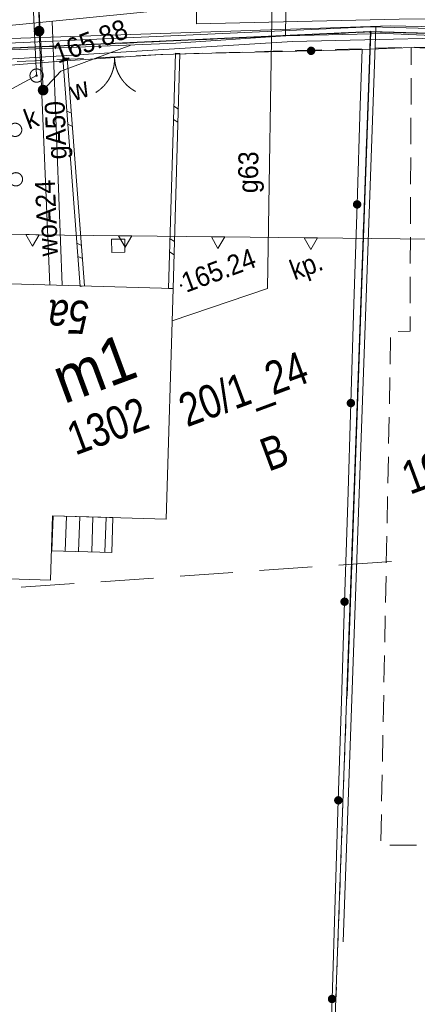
# Model space of a CAD drawing. Header units: millimetres. Extents: x -1155795 to 240441, y -422828 to 463730.
# Tile 48 of 66: x 47600 to 62594, y -59620 to -22462. Entities that reach past the tile are written whole.
import ezdxf
from ezdxf.xclip import XClip

# ---------------------------------------------------------------- set-up
doc = ezdxf.new("R2010")
doc.units = ezdxf.units.MM
doc.header["$MEASUREMENT"] = 0
doc.header["$XCLIPFRAME"] = 0
doc.linetypes.add('Dashed 1_500', pattern=[1000, 500, -500])
for name, color, linetype in [('00 PZT MAPA', 7, 'Continuous'), ('Sycow_7_203-punkt graniczny', 7, 'Continuous'), ('Sycow_7_punkt wysokościowy sztuczny', 7, 'Continuous'), ('Sycow_7_zasuwa - siec wodociągowa (punkt)', 7, 'Continuous')]:
    doc.layers.add(name, color=color, linetype=linetype)
doc.layers.add('0_Nr_pióra__99', color=7, linetype='Continuous', lineweight=0, true_color=0xaad2ff)
doc.layers.add('Sycow_7_PZT_RT - Linia rozgraniczająca_Nr_pióra__252', color=7, linetype='Continuous', lineweight=18, true_color=0x929292)
for name, color, linetype, lineweight in [('Nowe_0_Nr_pióra__27', 7, 'Continuous', 25), ('Sycow_7_210-oznaczenie konturu użytku gruntowego_Nr_pióra__3', 3, 'Continuous', 18), ('Sycow_7_211-numer działki ewidencyjnej_Nr_pióra__7', 7, 'Continuous', 18), ('Sycow_7_218-kontur użytku gruntowego_Nr_pióra__3', 3, 'Continuous', 18), ('Sycow_7_219-działka ewidencyjna_Nr_pióra__7', 7, 'Continuous', 18), ('Sycow_7_238-Punkt adresowy budynku_Nr_pióra__7', 7, 'Continuous', 18), ('Sycow_7_312-budynek ewidencyjny_Nr_pióra__7', 7, 'Continuous', 18), ('Sycow_7_312-oznaczenie budynku ewidencyjnego-Atr124_Nr_pióra__7', 7, 'Continuous', 18), ('Sycow_7_312-oznaczenie budynku ewidencyjnego_Nr_pióra__7', 7, 'Continuous', 18), ('Sycow_7_352-schody_Nr_pióra__7', 7, 'Continuous', 18), ('Sycow_7_@Wywiad_Nr_pióra__7', 7, 'Continuous', 18), ('Sycow_7_@Zakres_Nr_pióra__6', 6, 'Continuous', 18), ('Sycow_7_brama (linia) - symbol_Nr_pióra__7', 7, 'Continuous', 18), ('Sycow_7_brama (linia)_Nr_pióra__7', 7, 'Continuous', 18), ('Sycow_7_chodnik (powierzchnia)_Nr_pióra__7', 7, 'Continuous', 18), ('Sycow_7_KTOK - Ogrodzenie trwałe_Nr_pióra__7', 7, 'Continuous', 18), ('Sycow_7_KTPL - Plac_Nr_pióra__7', 7, 'Continuous', 18), ('Sycow_7_murek oporowy (powierzchnia)_Nr_pióra__7', 7, 'Continuous', 18), ('Sycow_7_przewód elektroenergetyczny (linia)_Nr_pióra__1', 1, 'Continuous', 18), ('Sycow_7_przewód gazowy (linia)-Atr1_Nr_pióra__7', 7, 'Continuous', 18), ('Sycow_7_przewód gazowy (linia)_Nr_pióra__40', 40, 'Continuous', 18), ('Sycow_7_przewód kanalizacyjny (linia)_Nr_pióra__34', 34, 'Continuous', 18), ('Sycow_7_przewód telekomunikacyjny (linia)_Nr_pióra__30', 30, 'Continuous', 18), ('Sycow_7_przewód wodociągowy (linia)-Atr1_Nr_pióra__5', 5, 'Continuous', 18), ('Sycow_7_przewód wodociągowy (linia)_Nr_pióra__5', 5, 'Continuous', 18), ('Sycow_7_punkt o określonej wysokości (sieć kanalizacyjna)-Atr2_Nr_pióra__7', 7, 'Continuous', 18), ('Sycow_7_punkt o określonej wysokości (sieć kanalizacyjna)_Nr_pióra__34', 34, 'Continuous', 18), ('Sycow_7_punkt o określonej wysokości (sieć wodociągowa)-Atr2_Nr_pióra__5', 5, 'Continuous', 18), ('Sycow_7_punkt o określonej wysokości (sieć wodociągowa)-Atr2_Nr_pióra__7', 7, 'Continuous', 18), ('Sycow_7_punkt o określonej wysokości (sieć wodociągowa)_Nr_pióra__5', 5, 'Continuous', 18), ('Sycow_7_punkt wysokościowy sztuczny-Atr2_Nr_pióra__7', 7, 'Continuous', 18), ('Sycow_7_PZT_NLZ - Nieprzekraczalna linia zabudowy_Nr_pióra__7', 7, 'Continuous', 18), ('Sycow_7_studzienka kwadratowa - przewód kanalizacyjny (punkt)_Nr_pióra__34', 34, 'Continuous', 18), ('Sycow_7_studzienka okrągła - przewód kanalizacyjny (punkt)-Atr17_Nr_pióra__34', 34, 'Continuous', 18), ('Sycow_7_studzienka okrągła - przewód kanalizacyjny (punkt)_Nr_pióra__34', 34, 'Continuous', 18), ('Sycow_7_zasuwa - siec wodociągowa (punkt)-Atr17_Nr_pióra__7', 7, 'Continuous', 18)]:
    doc.layers.add(name, color=color, linetype=linetype, lineweight=lineweight)
doc.styles.add('STYL_AUTOMATYCZNY_11', font='txt', dxfattribs={"width": 0.79})
doc.styles.add('STYL_AUTOMATYCZNY_5', font='txt', dxfattribs={"width": 0.9})
doc.styles.add('STYL_AUTOMATYCZNY_6', font='txt', dxfattribs={"width": 0.87})
doc.styles.add('STYL_AUTOMATYCZNY_8', font='txt', dxfattribs={"width": 0.903})
doc.styles.add('STYL_AUTOMATYCZNY_9', font='txt', dxfattribs={"width": 0.79})

# ---------------------------------------------------------------- blocks, each defined once
blk = doc.blocks.new('Rysunek_1_7', base_point=(14567, -19307))
at = {"layer": 'Sycow_7_203-punkt graniczny', "linetype": 'Continuous', "lineweight": 0, "true_color": 0x000000}
blk.add_hatch(color=178, dxfattribs=at).paths.add_polyline_path([(60871, -22911, 1), (60787, -22942, 1)])
at = {"layer": 'Sycow_7_punkt o określonej wysokości (sieć kanalizacyjna)_Nr_pióra__34', "linetype": 'Continuous', "lineweight": 18}
blk.add_hatch(color=34, dxfattribs=at).paths.add_polyline_path([(48279, -24555, 1), (48194, -24587, 1)])
at = {"layer": 'Sycow_7_punkt o określonej wysokości (sieć wodociągowa)_Nr_pióra__5', "linetype": 'Continuous', "lineweight": 18}
blk.add_hatch(color=5, dxfattribs=at).paths.add_polyline_path([(48525, -25104, 1), (48440, -25135, 1)])
at = {"layer": 'Sycow_7_punkt wysokościowy sztuczny', "linetype": 'Continuous', "lineweight": 0, "true_color": 0x000000}
blk.add_hatch(color=178, dxfattribs=at).paths.add_polyline_path([(53728, -32476, 1), (53644, -32507, 1)])
at = {"layer": 'Sycow_7_zasuwa - siec wodociągowa (punkt)', "linetype": 'Continuous', "lineweight": 0, "true_color": 0x000000}
for points in [[(48530, -22899, 1), (48131, -22889, 1)], [(48670, -25050, 1), (48295, -25189, 1)]]:
    blk.add_hatch(color=178, dxfattribs=at).paths.add_polyline_path(points)
at = {"layer": 'Sycow_7_218-kontur użytku gruntowego_Nr_pióra__3', "color": 3, "linetype": 'Continuous', "lineweight": 18}
for p, q in [((58393, -23037), (58893, -23014)), ((58893, -23014), (58393, -23037)), ((59392, -22991), (59892, -22969)), ((59892, -22969), (59392, -22991)), ((60391, -22946), (60829, -22926)), ((60829, -22926), (60391, -22946)), ((60829, -22926), (60809, -23494)), ((60809, -23494), (60829, -22926)), ((60829, -22926), (61561, -22947)), ((61561, -22947), (60829, -22926)), ((62060, -22961), (62560, -22975)), ((62560, -22975), (62060, -22961)), ((50402, -23400), (50901, -23378)), ((50901, -23378), (50402, -23400)), ((51401, -23355), (51900, -23332)), ((51900, -23332), (51401, -23355)), ((52400, -23309), (52899, -23287)), ((52899, -23287), (52400, -23309)), ((53399, -23264), (53898, -23241)), ((53898, -23241), (53399, -23264)), ((54398, -23219), (54897, -23196)), ((54897, -23196), (54398, -23219)), ((55397, -23173), (55896, -23150)), ((55896, -23150), (55397, -23173)), ((56396, -23128), (56895, -23105)), ((56895, -23105), (56396, -23128)), ((57394, -23082), (57894, -23060)), ((57894, -23060), (57394, -23082)), ((47405, -23537), (47904, -23514)), ((47904, -23514), (47405, -23537)), ((48404, -23491), (48903, -23468)), ((48903, -23468), (48404, -23491)), ((49403, -23446), (49902, -23423)), ((49902, -23423), (49403, -23446)), ((60791, -23993), (60773, -24493)), ((60773, -24493), (60791, -23993)), ((60755, -24993), (60737, -25492)), ((60737, -25492), (60755, -24993)), ((60720, -25992), (60702, -26492)), ((60702, -26492), (60720, -25992)), ((60684, -26991), (60666, -27491)), ((60666, -27491), (60684, -26991)), ((60648, -27991), (60630, -28490)), ((60630, -28490), (60648, -27991)), ((60612, -28990), (60595, -29490)), ((60595, -29490), (60612, -28990)), ((60577, -29990), (60559, -30489)), ((60559, -30489), (60577, -29990)), ((60541, -30989), (60523, -31489)), ((60523, -31489), (60541, -30989)), ((60505, -31988), (60488, -32488)), ((60488, -32488), (60505, -31988)), ((60470, -32988), (60452, -33487)), ((60452, -33487), (60470, -32988)), ((60434, -33987), (60416, -34487)), ((60416, -34487), (60434, -33987)), ((60398, -34986), (60381, -35486)), ((60381, -35486), (60398, -34986)), ((60363, -35986), (60345, -36485)), ((60345, -36485), (60363, -35986)), ((60327, -36985), (60309, -37485)), ((60309, -37485), (60327, -36985)), ((60291, -37984), (60273, -38484)), ((60273, -38484), (60291, -37984)), ((60256, -38984), (60238, -39483)), ((60238, -39483), (60256, -38984)), ((60220, -39983), (60202, -40483)), ((60202, -40483), (60220, -39983)), ((60184, -40983), (60166, -41482)), ((60166, -41482), (60184, -40983)), ((60149, -41982), (60131, -42482)), ((60131, -42482), (60149, -41982)), ((60113, -42981), (60095, -43481)), ((60095, -43481), (60113, -42981)), ((60077, -43981), (60059, -44480)), ((60059, -44480), (60077, -43981)), ((60041, -44980), (60024, -45480)), ((60024, -45480), (60041, -44980)), ((60006, -45979), (59988, -46479)), ((59988, -46479), (60006, -45979)), ((59970, -46979), (59952, -47478)), ((59952, -47478), (59970, -46979)), ((59934, -47978), (59917, -48478)), ((59917, -48478), (59934, -47978)), ((59899, -48977), (59881, -49477)), ((59881, -49477), (59899, -48977)), ((59863, -49977), (59845, -50476)), ((59845, -50476), (59863, -49977)), ((59827, -50976), (59809, -51476)), ((59809, -51476), (59827, -50976)), ((59792, -51976), (59774, -52475)), ((59774, -52475), (59792, -51976)), ((59756, -52975), (59738, -53475)), ((59738, -53475), (59756, -52975)), ((59720, -53974), (59702, -54474)), ((59702, -54474), (59720, -53974)), ((59685, -54974), (59667, -55473)), ((59667, -55473), (59685, -54974)), ((59649, -55973), (59631, -56473)), ((59631, -56473), (59649, -55973)), ((59613, -56972), (59595, -57472)), ((59595, -57472), (59613, -56972)), ((59578, -57972), (59560, -58471)), ((59560, -58471), (59578, -57972)), ((59542, -58971), (59524, -59471)), ((59524, -59471), (59542, -58971))]:
    blk.add_line(p, q, dxfattribs=at)
at = {"layer": 'Sycow_7_219-działka ewidencyjna_Nr_pióra__7', "color": 7, "linetype": 'Continuous', "lineweight": 18}
for p, q in [((40474, -23852), (60829, -22926)), ((59450, -61537), (60829, -22926)), ((60829, -22926), (100777, -24055))]:
    blk.add_line(p, q, dxfattribs=at)
at = {"layer": 'Sycow_7_312-budynek ewidencyjny_Nr_pióra__7', "color": 7, "linetype": 'Continuous', "lineweight": 18}
for p, q in [((44613, -32353), (53386, -32603)), ((53386, -32603), (53125, -41315)), ((48834, -41188), (48761, -43614)), ((53125, -41315), (48834, -41188)), ((48761, -43614), (42237, -43417))]:
    blk.add_line(p, q, dxfattribs=at)
at = {"layer": 'Sycow_7_352-schody_Nr_pióra__7', "color": 7, "linetype": 'Continuous', "lineweight": 18}
for p, q in [((48864, -41188), (48816, -42502)), ((49363, -41201), (49316, -42517)), ((49863, -41215), (49815, -42530)), ((50363, -41228), (50315, -42545)), ((50863, -41242), (50815, -42559))]:
    blk.add_line(p, q, dxfattribs=at)
at = {"layer": 'Sycow_7_352-schody_Nr_pióra__7', "color": 7, "linetype": 'Continuous', "lineweight": 18, "flags": 128}
blk.add_lwpolyline([(51117, -41249), (48834, -41188), (48798, -42502), (51072, -42566)], close=True, dxfattribs=at)
blk.add_lwpolyline([(51117, -41249), (48834, -41188), (48798, -42502), (51072, -42566)], close=True, dxfattribs=at)
at = {"layer": 'Sycow_7_@Wywiad_Nr_pióra__7', "color": 7, "linetype": 'Continuous', "lineweight": 18}
for p, q in [((54841, -23728), (52922, -23775)), ((58590, -23637), (54841, -23728)), ((60510, -23590), (58590, -23637)), ((58590, -23637), (58590, -23637)), ((58618, -23636), (58618, -23636)), ((58646, -23636), (58646, -23636)), ((58673, -23635), (58674, -23635)), ((58701, -23634), (58701, -23634)), ((58729, -23634), (58729, -23634)), ((60444, -25685), (60510, -23590)), ((60510, -23590), (62367, -23508)), ((60325, -29433), (60444, -25685)), ((60207, -33181), (60325, -29433)), ((60321, -29572), (60321, -29572)), ((60322, -29544), (60322, -29544)), ((60323, -29517), (60323, -29517)), ((60324, -29489), (60324, -29489)), ((60325, -29433), (60325, -29433)), ((60325, -29461), (60325, -29461)), ((60089, -36930), (60207, -33181)), ((59971, -40678), (60089, -36930)), ((60085, -37041), (60085, -37041)), ((60085, -37068), (60085, -37068)), ((60086, -37013), (60086, -37013)), ((60087, -36985), (60087, -36985)), ((60088, -36957), (60088, -36957)), ((60089, -36930), (60089, -36930)), ((59852, -44426), (59971, -40678)), ((59734, -48174), (59852, -44426)), ((59848, -44565), (59848, -44565)), ((59849, -44537), (59849, -44537)), ((59850, -44509), (59850, -44509)), ((59851, -44481), (59851, -44481)), ((59852, -44426), (59852, -44426)), ((59852, -44454), (59852, -44454)), ((59616, -51922), (59734, -48174)), ((59498, -55670), (59616, -51922)), ((59613, -52005), (59613, -52005)), ((59614, -51978), (59614, -51978)), ((59615, -51950), (59615, -51950)), ((59616, -51922), (59616, -51922)), ((59612, -52033), (59612, -52033)), ((59612, -52061), (59612, -52061)), ((59379, -59418), (59498, -55670)), ((59313, -61513), (59379, -59418)), ((59379, -59418), (59379, -59418)), ((59379, -59446), (59379, -59446)), ((59375, -59557), (59375, -59557)), ((59376, -59529), (59376, -59529)), ((59377, -59502), (59377, -59502)), ((59378, -59474), (59378, -59474))]:
    blk.add_line(p, q, dxfattribs=at)
for centre, radius in [((58590, -23637), 139), ((58590, -23637), 111), ((58590, -23637), 83.3), ((58590, -23637), 55.6), ((58590, -23637), 27.8), ((60325, -29433), 139), ((60325, -29433), 111), ((60325, -29433), 83.3), ((60325, -29433), 55.6), ((60325, -29433), 27.8), ((60089, -36930), 139), ((60089, -36930), 111), ((60089, -36930), 83.3), ((60089, -36930), 55.6), ((60089, -36930), 27.8), ((59852, -44426), 139), ((59852, -44426), 111), ((59852, -44426), 83.3), ((59852, -44426), 55.6), ((59852, -44426), 27.8), ((59616, -51922), 139), ((59616, -51922), 111), ((59616, -51922), 83.3), ((59616, -51922), 55.6), ((59616, -51922), 27.8), ((59379, -59418), 139), ((59379, -59418), 111), ((59379, -59418), 83.3), ((59379, -59418), 55.6), ((59379, -59418), 27.8)]:
    blk.add_circle(centre, radius, dxfattribs=at)
at = {"layer": 'Sycow_7_@Zakres_Nr_pióra__6', "color": 6, "linetype": 'Continuous', "lineweight": 18}
for p, q in [((61627, -42906), (59632, -43045)), ((55641, -43323), (53646, -43463)), ((58634, -43115), (56639, -43254)), ((49656, -43741), (47661, -43880)), ((52649, -43532), (50654, -43671))]:
    blk.add_line(p, q, dxfattribs=at)
at = {"layer": 'Sycow_7_brama (linia) - symbol_Nr_pióra__7', "color": 7, "linetype": 'Continuous', "lineweight": 18}
for centre, start, end in [((49678, -23935), 301.67, 1.67), ((52677, -23847), 181.67, 241.67)]:
    blk.add_arc(centre, 1500, start, end, dxfattribs=at)
at = {"layer": 'Sycow_7_brama (linia)_Nr_pióra__7', "color": 7, "linetype": 'Continuous', "lineweight": 18}
for p, q in [((52922, -23775), (49309, -24016)), ((66019, -23638), (62367, -23508))]:
    blk.add_line(p, q, dxfattribs=at)
at = {"layer": 'Sycow_7_chodnik (powierzchnia)_Nr_pióra__7', "color": 7, "linetype": 'Continuous', "lineweight": 18}
for p, q in [((53496, -23758), (54496, -23729)), ((54996, -23715), (55995, -23686)), ((56495, -23671), (57495, -23643)), ((57994, -23628), (58994, -23599)), ((59494, -23585), (60493, -23556)), ((60993, -23542), (61993, -23513)), ((62367, -23508), (62364, -24163)), ((63021, -23533), (62367, -23508)), ((62493, -23504), (63492, -23529)), ((47503, -24046), (48502, -23997)), ((50500, -23898), (51498, -23847)), ((62362, -24663), (62357, -25663)), ((62355, -26163), (62351, -27163)), ((62349, -27663), (62344, -28663)), ((62342, -29163), (62338, -30163)), ((62336, -30663), (62331, -31663)), ((62329, -32163), (62325, -33163)), ((61589, -34460), (61569, -35460)), ((61560, -35960), (61540, -36959)), ((61531, -37459), (61511, -38459)), ((61502, -38959), (61482, -39959)), ((61473, -40459), (61453, -41459)), ((61443, -41958), (61424, -42958)), ((61414, -43458), (61395, -44458)), ((61385, -44958), (61366, -45958)), ((61356, -46458), (61337, -47457)), ((61327, -47957), (61308, -48957)), ((61298, -49457), (61279, -50457)), ((61269, -50957), (61250, -51957)), ((61240, -52456), (61221, -53456)), ((61564, -53611), (62564, -53611))]:
    blk.add_line(p, q, dxfattribs=at)
at = {"layer": 'Sycow_7_chodnik (powierzchnia)_Nr_pióra__7', "color": 7, "linetype": 'Continuous', "lineweight": 18, "flags": 128}
for points in [[(51998, -23822), (52922, -23775), (52997, -23772)], [(49002, -23973), (49782, -23935), (50000, -23924)], [(62322, -33663), (62320, -34211), (61868, -34225)]]:
    blk.add_lwpolyline(points, dxfattribs=at)
at = {"layer": 'Sycow_7_KTOK - Ogrodzenie trwałe_Nr_pióra__7', "color": 7, "linetype": 'Continuous', "lineweight": 18}
blk.add_line((49309, -24016), (46284, -24248), dxfattribs=at)
at = {"layer": 'Sycow_7_murek oporowy (powierzchnia)_Nr_pióra__7', "color": 7, "linetype": 'Continuous', "lineweight": 18}
for p, q in [((49548, -25995), (49374, -25912)), ((53583, -25835), (53413, -25731)), ((53569, -26335), (53399, -26230)), ((49586, -26494), (49413, -26411)), ((53437, -30832), (53269, -30729)), ((49928, -30980), (49756, -30898)), ((49966, -31479), (49795, -31397)), ((53423, -31332), (53254, -31228))]:
    blk.add_line(p, q, dxfattribs=at)
at = {"layer": 'Sycow_7_murek oporowy (powierzchnia)_Nr_pióra__7', "color": 7, "linetype": 'Continuous', "lineweight": 18, "flags": 128}
for points in [[(53645, -23741), (53471, -23731), (53215, -32602), (53386, -32603)], [(53645, -23741), (53471, -23731), (53215, -32602), (53386, -32603)], [(49881, -32525), (50045, -32507), (49389, -23910), (49221, -23918)], [(49881, -32525), (50045, -32507), (49389, -23910), (49221, -23918)]]:
    blk.add_lwpolyline(points, close=True, dxfattribs=at)
at = {"layer": 'Sycow_7_przewód elektroenergetyczny (linia)_Nr_pióra__1', "color": 1, "linetype": 'Continuous', "lineweight": 18, "flags": 128}
for points in [[(60222, 62807), (56157, 62699), (55676, 60772), (55021, 32272), (54290, 9480), (54290, -2069), (54272, -22613), (61908, -22441), (72547, -22319), (86954, -22637), (88472, -22906), (101047, -23316), (101386, -23915), (103579, -24020), (109528, -24419), (114118, -24490)], [(64542, 60270), (64407, 59452), (64075, 59254), (58509, 59081), (57824, 35474), (57004, 8832), (57809, -9585), (57629, -23066)], [(57629, -23066), (61403, -22980), (69816, -23352)], [(34604, -27379), (37959, -23972), (46030, -23650), (53490, -23351), (57629, -23066)]]:
    blk.add_lwpolyline(points, dxfattribs=at)
at = {"layer": 'Sycow_7_przewód gazowy (linia)_Nr_pióra__40', "color": 40, "linetype": 'Continuous', "lineweight": 18}
blk.add_line((49202, -32478), (48821, -22520), dxfattribs=at)
at = {"layer": 'Sycow_7_przewód gazowy (linia)_Nr_pióra__40', "color": 40, "linetype": 'Continuous', "lineweight": 18, "flags": 128}
for points in [[(38036, -22941), (45037, -22898), (55434, -21863), (55659, -20799), (57138, -20849)], [(53347, -33822), (56949, -32606), (57138, -20849)]]:
    blk.add_lwpolyline(points, dxfattribs=at)
at = {"layer": 'Sycow_7_przewód kanalizacyjny (linia)_Nr_pióra__34', "color": 34, "linetype": 'Continuous', "lineweight": 18}
blk.add_line((47976, -19229), (48237, -24571), dxfattribs=at)
at = {"layer": 'Sycow_7_przewód telekomunikacyjny (linia)_Nr_pióra__30', "color": 30, "linetype": 'Continuous', "lineweight": 18, "flags": 128}
for points in [[(113763, -23533), (110023, -23223), (100763, -23644), (75443, -22996), (61587, -22699), (29173, -23771)], [(28989, -24919), (29347, -25018), (36167, -24604), (41066, -24330), (57889, -23279), (66602, -23081), (77434, -23336), (114147, -24570)]]:
    blk.add_lwpolyline(points, dxfattribs=at)
at = {"layer": 'Sycow_7_przewód wodociągowy (linia)_Nr_pióra__5', "color": 5, "linetype": 'Continuous', "lineweight": 18}
blk.add_line((48019, -15545), (48482, -25120), dxfattribs=at)
at = {"layer": 'Sycow_7_przewód wodociągowy (linia)_Nr_pióra__5', "color": 5, "linetype": 'Continuous', "lineweight": 18, "flags": 128}
blk.add_lwpolyline([(48740, -32468), (48330, -22894), (48325, -21872)], dxfattribs=at)
at = {"layer": 'Sycow_7_punkt o określonej wysokości (sieć kanalizacyjna)-Atr2_Nr_pióra__7', "color": 7, "linetype": 'Continuous', "lineweight": 18, "flags": 128}
blk.add_lwpolyline([(48237, -24571), (45762, -25898), (43085, -26889)], dxfattribs=at)
at = {"layer": 'Sycow_7_punkt o określonej wysokości (sieć wodociągowa)-Atr2_Nr_pióra__7', "color": 7, "linetype": 'Continuous', "lineweight": 18, "flags": 128}
blk.add_lwpolyline([(48482, -25120), (49146, -24405), (51792, -23425)], dxfattribs=at)
at = {"layer": 'Sycow_7_PZT_NLZ - Nieprzekraczalna linia zabudowy_Nr_pióra__7', "color": 7, "linetype": 'Continuous', "lineweight": 18}
for p, q in [((44705, -30535), (47955, -30573)), ((47955, -30573), (48205, -30576)), ((48205, -30576), (51455, -30614)), ((51455, -30614), (51705, -30617)), ((51705, -30617), (54955, -30655)), ((54955, -30655), (55205, -30658)), ((55205, -30658), (58454, -30696)), ((58454, -30696), (58704, -30699)), ((58704, -30699), (61954, -30737)), ((61954, -30737), (63131, -30750))]:
    blk.add_line(p, q, dxfattribs=at)
at = {"layer": 'Sycow_7_PZT_NLZ - Nieprzekraczalna linia zabudowy_Nr_pióra__7', "color": 7, "linetype": 'Continuous', "lineweight": 18, "flags": 128}
for points in [[(47830, -30572), (48330, -30578), (48078, -31009)], [(51330, -30613), (51830, -30618), (51578, -31050)], [(54830, -30653), (55330, -30659), (55077, -31091)], [(58329, -30694), (58829, -30700), (58577, -31132)]]:
    blk.add_lwpolyline(points, close=True, dxfattribs=at)
at = {"layer": 'Sycow_7_PZT_RT - Linia rozgraniczająca_Nr_pióra__252', "color": 252, "linetype": 'Continuous', "lineweight": 18, "true_color": 0x929292}
blk.add_line((61027, -22733), (59803, -57267), dxfattribs=at)
at = {"layer": 'Sycow_7_PZT_RT - Linia rozgraniczająca_Nr_pióra__252', "color": 252, "linetype": 'Continuous', "lineweight": 18, "true_color": 0x929292, "flags": 128}
blk.add_lwpolyline([(-69413, -27188), (-57683, -28629), (-39732, -28747), (-23839, -27797), (-19841, -27565), (30, -26370), (20336, -25057), (40462, -23652), (60827, -22726), (85533, -23424)], dxfattribs=at)
at = {"layer": 'Sycow_7_studzienka kwadratowa - przewód kanalizacyjny (punkt)_Nr_pióra__34', "color": 34, "linetype": 'Continuous', "lineweight": 18, "flags": 128}
blk.add_lwpolyline([(51069, -31242), (51569, -31239), (51566, -30739), (51066, -30743)], close=True, dxfattribs=at)
at = {"layer": 'Sycow_7_studzienka okrągła - przewód kanalizacyjny (punkt)_Nr_pióra__34', "color": 34, "linetype": 'Continuous', "lineweight": 18}
for centre in [(48237, -24571), (47428, -26619), (47457, -28485)]:
    blk.add_circle(centre, 250, dxfattribs=at)
at = {"layer": 'Sycow_7_210-oznaczenie konturu użytku gruntowego_Nr_pióra__3', "color": 3, "linetype": 'Continuous', "lineweight": 18, "insert": (56983, -39525), "char_height": 1250, "attachment_point": 7, "rotation": 20.318, "style": 'STYL_AUTOMATYCZNY_9'}
blk.add_mtext('\\A1;{\\pql;\\fArial|b0|i0|c0|p0;\\W0.790000;B}', dxfattribs=at)
at = {"layer": 'Sycow_7_211-numer działki ewidencyjnej_Nr_pióra__7', "color": 7, "linetype": 'Continuous', "lineweight": 18, "char_height": 1250, "attachment_point": 7, "rotation": 20.318, "style": 'STYL_AUTOMATYCZNY_9'}
for s, insert in [('\\A1;{\\pql;\\fArial|b0|i0|c0|p0;\\W0.790000;20/1_24}', (54036, -38186)), ('\\A1;{\\pql;\\fArial|b0|i0|c0|p0;\\W0.790000;19_24}', (62440, -40734))]:
    blk.add_mtext(s, dxfattribs=dict(at, insert=insert))
at = {"layer": 'Sycow_7_238-Punkt adresowy budynku_Nr_pióra__7', "color": 7, "linetype": 'Continuous', "lineweight": 18, "insert": (49464, -33038), "char_height": 1250, "attachment_point": 8, "rotation": 178.345, "style": 'STYL_AUTOMATYCZNY_11'}
blk.add_mtext('\\A1;{\\pqc;\\fArial|b0|i1|c0|p0;\\W0.790000;5a}', dxfattribs=at)
at = {"layer": 'Sycow_7_312-oznaczenie budynku ewidencyjnego-Atr124_Nr_pióra__7', "color": 7, "linetype": 'Continuous', "lineweight": 18, "insert": (49268, -36975), "char_height": 1750, "attachment_point": 7, "rotation": 20.318, "style": 'STYL_AUTOMATYCZNY_8'}
blk.add_mtext('\\A1;{\\pql;\\fArial|b0|i0|c0|p0;\\W0.903000;m1}', dxfattribs=at)
at = {"layer": 'Sycow_7_312-oznaczenie budynku ewidencyjnego_Nr_pióra__7', "color": 7, "linetype": 'Continuous', "lineweight": 18, "insert": (49703, -38930), "char_height": 1250, "attachment_point": 7, "rotation": 20.318, "style": 'STYL_AUTOMATYCZNY_9'}
blk.add_mtext('\\A1;{\\pql;\\fArial|b0|i0|c0|p0;\\W0.790000;1302}', dxfattribs=at)
at = {"layer": 'Sycow_7_@Wywiad_Nr_pióra__7', "color": 7, "linetype": 'Continuous', "lineweight": 18, "insert": (57872, -32055), "char_height": 750, "attachment_point": 4, "rotation": 20.318, "style": 'STYL_AUTOMATYCZNY_6'}
blk.add_mtext('\\A1;{\\pql;\\fArial|b0|i0|c0|p0;\\W0.870000;kp.}', dxfattribs=at)
at = {"layer": 'Sycow_7_KTPL - Plac_Nr_pióra__7', "color": 7, "linetype": 'Continuous', "lineweight": 18, "insert": (57872, -32055), "char_height": 750, "attachment_point": 4, "rotation": 20.318, "style": 'STYL_AUTOMATYCZNY_6'}
blk.add_mtext('\\A1;{\\pql;\\fArial|b0|i0|c0|p0;\\W0.870000;kp.}', dxfattribs=at)
at = {"layer": 'Sycow_7_przewód gazowy (linia)-Atr1_Nr_pióra__7', "color": 7, "linetype": 'Continuous', "lineweight": 18, "char_height": 750, "style": 'STYL_AUTOMATYCZNY_5'}
for s, insert, attachment_point, rotation in [('\\A1;{\\pql;\\fArial|b0|i0|c0|p0;\\W0.900000;gA50}', (49111, -27731), 4, 92.192), ('\\A1;{\\pql;\\fArial|b0|i0|c0|p0;\\W0.900000;g63}', (56805, -29015), 7, 89.118)]:
    blk.add_mtext(s, dxfattribs=dict(at, insert=insert, attachment_point=attachment_point, rotation=rotation))
at = {"layer": 'Sycow_7_przewód wodociągowy (linia)-Atr1_Nr_pióra__5', "color": 5, "linetype": 'Continuous', "lineweight": 18, "insert": (48676, -31388), "char_height": 750, "attachment_point": 4, "rotation": 92.451, "style": 'STYL_AUTOMATYCZNY_5'}
blk.add_mtext('\\A1;{\\pql;\\fArial|b0|i0|c0|p0;\\W0.900000;woA24}', dxfattribs=at)
at = {"layer": 'Sycow_7_punkt o określonej wysokości (sieć wodociągowa)-Atr2_Nr_pióra__5', "color": 5, "linetype": 'Continuous', "lineweight": 18, "insert": (49045, -24135), "char_height": 750, "attachment_point": 7, "rotation": 20.318, "style": 'STYL_AUTOMATYCZNY_5'}
blk.add_mtext('\\A1;{\\pql;\\fArial|b0|i0|c0|p0;\\W0.900000;165.88}', dxfattribs=at)
at = {"layer": 'Sycow_7_punkt wysokościowy sztuczny-Atr2_Nr_pióra__7', "color": 7, "linetype": 'Continuous', "lineweight": 18, "insert": (53879, -32782), "char_height": 750, "attachment_point": 7, "rotation": 20.318, "style": 'STYL_AUTOMATYCZNY_5'}
blk.add_mtext('\\A1;{\\pql;\\fArial|b0|i0|c0|p0;\\W0.900000;165.24}', dxfattribs=at)
at = {"layer": 'Sycow_7_studzienka okrągła - przewód kanalizacyjny (punkt)-Atr17_Nr_pióra__34', "color": 34, "linetype": 'Continuous', "lineweight": 18, "insert": (47937, -26614), "char_height": 750, "attachment_point": 7, "rotation": 20.318, "style": 'STYL_AUTOMATYCZNY_5'}
blk.add_mtext('\\A1;{\\pql;\\fArial|b0|i0|c0|p0;\\W0.900000;k}', dxfattribs=at)
at = {"layer": 'Sycow_7_zasuwa - siec wodociągowa (punkt)-Atr17_Nr_pióra__7', "color": 7, "linetype": 'Continuous', "lineweight": 18, "insert": (49649, -25552), "char_height": 750, "attachment_point": 7, "rotation": 20.318, "style": 'STYL_AUTOMATYCZNY_5'}
blk.add_mtext('\\A1;{\\pql;\\fArial|b0|i0|c0|p0;\\W0.900000;w}', dxfattribs=at)

msp = doc.modelspace()

# ---------------------------------------------------------------- block references
at = {"layer": '00 PZT MAPA', "color": 7, "linetype": 'Continuous', "lineweight": 15}
ref = msp.add_blockref('Rysunek_1_7', (14567, -19307), dxfattribs=at)
XClip(ref).set_block_clipping_path([(-38444.7789564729, -141413.2871562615), (134317.2398628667, -77444.9644498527), (67578.7707096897, 102798.5088210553), (-105183.2481096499, 38830.1861146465)])

# ---------------------------------------------------------------- next in the draw order: linework, layer by layer
at = {"layer": '0_Nr_pióra__99', "color": 141, "linetype": 'Dashed 1_500', "lineweight": 0, "true_color": 0xaad2ff}
for centre in [(88699, -12696), (-56052, -28118)]:
    msp.add_circle(centre, 150000, dxfattribs=at)
at = {"layer": 'Nowe_0_Nr_pióra__27', "color": 7, "linetype": 'Continuous', "lineweight": 25}
for points in [[(100773, -24050), (60825, -22921), (40470, -23847), (20346, -25252), (-129, -26520), (-19833, -27759), (-23831, -27992), (-39690, -28867), (-57700, -28824), (-75865, -26593), (-80932, -25970)], [(60825, -22921), (59931, -47973)]]:
    msp.add_lwpolyline(points, dxfattribs=at)

doc.saveas('drawing.dxf')
